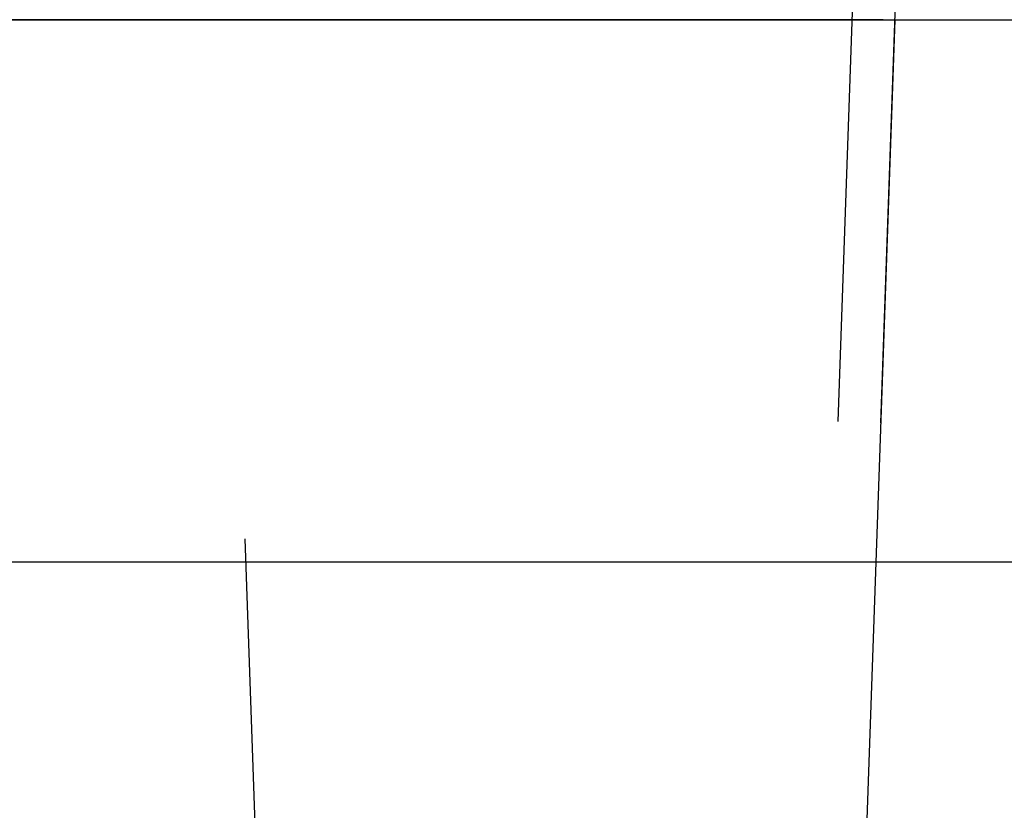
# Model space of a CAD drawing. Header units: millimetres. Extents: x -15 to 7, y 1 to 148.
# Tile 19 of 256: x -12.12 to -10.12, y 15.42 to 17.04. Entities that reach past the tile are written whole.
import ezdxf

# ---------------------------------------------------------------- set-up
doc = ezdxf.new("R2010")
doc.units = ezdxf.units.MM
doc.header["$MEASUREMENT"] = 0
doc.layers.add('Default', color=7, linetype='Continuous', true_color=0x000000)

msp = doc.modelspace()

# ---------------------------------------------------------------- linework, layer by layer
at = {"layer": 'Default', "color": 1, "true_color": 0xff0000}
for points in [[(-12.7003045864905, 17.0353169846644), (-7.2, 17.0353169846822)], [(-11.3641883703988, 17.0353169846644), (-12.7, 17.0353169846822)], [(-11.7003045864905, 17.0353169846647), (-8.21883940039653, 17.0353169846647)], [(-10.3641883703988, 17.0353169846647), (-11.7, 17.0353169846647)], [(-10.417191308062, 14.8248471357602), (-10.33999999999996, 17.0353169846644)], [(-11.38017521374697, 15.93008206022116), (-12.7, 15.93008206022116)], [(-7.200000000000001, 15.93008206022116), (-12.66170893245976, 15.93008206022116)], [(-10.38017521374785, 15.93008206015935), (-11.7, 15.93008206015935)], [(-8.160916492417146, 15.93008206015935), (-11.6617089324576, 15.93008206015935)]]:
    msp.add_lwpolyline(points, dxfattribs=at)
at = {"layer": 'Default', "color": 1, "true_color": 0xff0000, "extrusion": (0, 1, 0)}
for points in [[(12.2, -30.2496493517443), (12.19987689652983, -30.23855161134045), (12.19950321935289, -30.22736014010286), (12.19887257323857, -30.21608226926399), (12.19797879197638, -30.20472574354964), (12.19681596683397, -30.19329871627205), (12.19537847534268, -30.18180974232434), (12.19366101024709, -30.17026776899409), (12.19165860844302, -30.15868212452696), (12.18936667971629, -30.14706250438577), (12.18678103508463, -30.13541895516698), (12.18389791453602, -30.12376185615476), (12.18071401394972, -30.11210189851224), (12.17722651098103, -30.10045006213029), (12.17343308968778, -30.08881759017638), (12.16933196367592, -30.07721596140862), (12.16492189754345, -30.06565686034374), (12.16020222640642, -30.05415214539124), (12.15517287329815, -30.04271381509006), (12.14983436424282, -30.03135397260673), (12.14418784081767, -30.02008478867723), (12.13823507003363, -30.0089184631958), (12.13197845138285, -29.99786718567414), (12.12542102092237, -29.98694309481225), (12.11856645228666, -29.97615823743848), (12.11141905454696, -29.9655245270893), (12.10398376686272, -29.95505370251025), (12.09626614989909, -29.94475728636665), (12.08827237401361, -29.93464654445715), (12.08000920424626, -29.92473244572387), (12.07148398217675, -29.91502562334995), (12.06270460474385, -29.9055363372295), (12.0536795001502, -29.89627443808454), (12.04441760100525, -29.8872493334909), (12.0349283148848, -29.87846995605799), (12.02522149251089, -29.86994473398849), (12.0153073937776, -29.86168156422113), (12.00519665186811, -29.85368778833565), (11.99490023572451, -29.84597017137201), (11.98442941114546, -29.83853488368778), (11.97379570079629, -29.83138748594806), (11.96301084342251, -29.82453291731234), (11.95208675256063, -29.81797548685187), (11.94103547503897, -29.81171886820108), (11.92986914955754, -29.80576609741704), (11.91859996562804, -29.80011957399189), (11.90724012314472, -29.79478106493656), (11.89580179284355, -29.78975171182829), (11.88429707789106, -29.78503204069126), (11.87273797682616, -29.78062197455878), (11.8611363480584, -29.77652084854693), (11.8495038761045, -29.77272742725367), (11.83785203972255, -29.76923992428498), (11.82619208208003, -29.76605602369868), (11.81453498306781, -29.76317290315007), (11.80289143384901, -29.76058725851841), (11.79127181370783, -29.75829532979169), (11.77968616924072, -29.75629292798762), (11.76814419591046, -29.75457546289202), (11.75665522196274, -29.75313797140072), (11.74522819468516, -29.75197514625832), (11.73387166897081, -29.75108136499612), (11.72259379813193, -29.7504507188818), (11.71140232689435, -29.75007704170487), (11.7003045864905, -29.7499539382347)], [(10.4278144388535, -96.624052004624), (11.1521855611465, -97.34842312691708)], [(10.0401827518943, -93.43623756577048), (10.04684139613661, -93.43631142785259), (10.05355627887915, -93.43653563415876), (10.06032300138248, -93.43691402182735), (10.06713691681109, -93.43745029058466), (10.07399313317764, -93.43814798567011), (10.08088651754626, -93.43901048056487), (10.08781170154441, -93.44004095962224), (10.09476308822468, -93.4412424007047), (10.10173486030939, -93.44261755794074), (10.10872098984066, -93.44416894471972), (10.115715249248, -93.4458988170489), (10.12271122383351, -93.44780915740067), (10.12970232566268, -93.4499016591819), (10.13668180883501, -93.45217771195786), (10.14364278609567, -93.45463838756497), (10.15057824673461, -93.45728442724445), (10.1574810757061, -93.46011622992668), (10.1643440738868, -93.46313384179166), (10.1711599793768, -93.46633694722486), (10.1779214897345, -93.46972486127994), (10.18462128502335, -93.47329652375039), (10.19125205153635, -93.47705049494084), (10.19780650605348, -93.48098495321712), (10.20427742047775, -93.48509769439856), (10.21065764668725, -93.48938613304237), (10.21694014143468, -93.4938473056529), (10.22311799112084, -93.49847787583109), (10.22918443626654, -93.50327414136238), (10.2351328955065, -93.50823204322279), (10.24095698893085, -93.5133471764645), (10.24665056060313, -93.51861480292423), (10.2522077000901, -93.52402986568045), (10.25762276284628, -93.52958700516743), (10.26289038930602, -93.53528057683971), (10.26800552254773, -93.54110467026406), (10.27296342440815, -93.54705312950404), (10.27775968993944, -93.55311957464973), (10.28239026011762, -93.5592974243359), (10.28685143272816, -93.56557991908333), (10.29113987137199, -93.57196014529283), (10.29525261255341, -93.57843105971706), (10.2991870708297, -93.5849855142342), (10.30294104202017, -93.59161628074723), (10.30651270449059, -93.59831607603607), (10.30990061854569, -93.60507758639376), (10.31310372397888, -93.61189349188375), (10.31612133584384, -93.61875649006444), (10.31895313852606, -93.62565931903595), (10.32159917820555, -93.63259477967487), (10.32405985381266, -93.63955575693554), (10.32633590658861, -93.64653524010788), (10.32842840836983, -93.65352634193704), (10.33033874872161, -93.66052231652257), (10.33206862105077, -93.6675165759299), (10.33362000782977, -93.67450270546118), (10.33499516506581, -93.68147447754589), (10.33619660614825, -93.68842586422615), (10.3372270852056, -93.69535104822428), (10.33808958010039, -93.70224443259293), (10.33878727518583, -93.70910064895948), (10.33932354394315, -93.71591456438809), (10.33970193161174, -93.7226812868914), (10.3399261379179, -93.72939616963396), (10.34, -93.73605481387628)], [(9.427814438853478, -36.9377683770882), (10.1521855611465, -37.6621394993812)], [(11.16816433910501, -97.30984694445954), (10.46639062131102, -96.60807322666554)], [(10.16816433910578, -37.62356331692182), (9.46639062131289, -36.92178959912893)]]:
    msp.add_lwpolyline(points, dxfattribs=at)
at = {"layer": 'Default', "color": 1, "true_color": 0xff0000, "extrusion": (1.715401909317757e-14, 1, 1.715401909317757e-14)}
msp.add_lwpolyline([(11.70000000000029, -37.74995393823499), (11.71109797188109, -37.74983075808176), (11.72229012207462, -37.74945684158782), (11.73356911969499, -37.74882577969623), (11.74492721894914, -37.74793139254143), (11.75635626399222, -37.74676775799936), (11.76784769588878, -37.74532924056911), (11.77939256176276, -37.74361052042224), (11.79098152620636, -37.74160662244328), (11.80260488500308, -37.73931294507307), (11.81425258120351, -37.73672528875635), (11.82591422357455, -37.73383988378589), (11.83757910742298, -37.7306534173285), (11.84923623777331, -37.72716305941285), (11.86087435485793, -37.72336648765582), (11.87248196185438, -37.7192619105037), (11.88404735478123, -37.7148480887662), (11.89555865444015, -37.71012435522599), (11.90700384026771, -37.70509063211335), (11.91837078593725, -37.69974744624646), (11.92964729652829, -37.69409594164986), (11.94082114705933, -37.68813788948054), (11.95188012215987, -37.68187569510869), (11.96281205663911, -37.67531240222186), (11.97360487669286, -37.6684516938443), (11.98424664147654, -37.66129789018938), (11.99472558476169, -37.65385594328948), (12.00503015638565, -37.64613142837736), (12.0151490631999, -37.6381305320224), (12.02507130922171, -37.62986003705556), (12.03478623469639, -37.62132730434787), (12.04428355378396, -37.61254025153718), (12.05355339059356, -37.60350732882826), (12.0625863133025, -37.59423749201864), (12.07137336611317, -37.58474017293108), (12.07990609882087, -37.5750252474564), (12.08817659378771, -37.5651030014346), (12.09617749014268, -37.55498409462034), (12.10390200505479, -37.54467952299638), (12.1113439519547, -37.53420057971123), (12.11849775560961, -37.52355881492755), (12.12535846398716, -37.5127659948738), (12.131921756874, -37.50183406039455), (12.13818395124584, -37.49077508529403), (12.14414200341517, -37.47960123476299), (12.14979350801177, -37.46832472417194), (12.15513669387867, -37.4569577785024), (12.16017041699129, -37.44551259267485), (12.1648941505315, -37.43400129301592), (12.169307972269, -37.42243590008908), (12.17341254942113, -37.41082829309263), (12.17720912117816, -37.39919017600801), (12.18069947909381, -37.38753304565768), (12.18388594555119, -37.37586816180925), (12.18677135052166, -37.36420651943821), (12.18935900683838, -37.35255882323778), (12.19165268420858, -37.34093546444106), (12.19365658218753, -37.32934649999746), (12.19537530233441, -37.31780163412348), (12.19681381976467, -37.30631020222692), (12.19797745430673, -37.29488115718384), (12.19887184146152, -37.2835230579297), (12.19950290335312, -37.27224406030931), (12.19987681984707, -37.26105191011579), (12.20000000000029, -37.24995393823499)], dxfattribs=at)
at = {"layer": 'Default', "color": 1, "true_color": 0xff0000, "extrusion": (0.001217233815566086, -0.03485701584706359, 0.9993915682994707)}
msp.add_lwpolyline([(-11.59804410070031, 14.17187681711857), (-11.59804410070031, 16.38504060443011)], dxfattribs=at)
at = {"layer": 'Default', "color": 1, "true_color": 0xff0000, "extrusion": (1, 0, 0)}
for points in [[(17.03531698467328, -97.43623756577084), (14.82484713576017, -97.35904625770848)], [(14.824847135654, -37.6727626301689), (17.0353169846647, -37.7499539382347)], [(14.824847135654, -37.67276263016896), (17.0353169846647, -37.74995393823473)], [(17.0353169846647, -37.74995393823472), (14.824847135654, -37.67276263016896)], [(17.0353169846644, -93.73605481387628), (17.0353169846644, -96.4120491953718)], [(15.9300820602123, -96.39606235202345), (15.9300820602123, -93.69745915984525)]]:
    msp.add_lwpolyline(points, dxfattribs=at)
at = {"layer": 'Default', "color": 1, "true_color": 0xff0000, "extrusion": (0.9993915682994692, 0.03485701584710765, 0.001217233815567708)}
msp.add_lwpolyline([(17.43280277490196, -29.73642134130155), (15.22098554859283, -29.81361270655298)], dxfattribs=at)
at = {"layer": 'Default', "color": 1, "true_color": 0xff0000, "extrusion": (0.001217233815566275, -0.03485701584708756, 0.9993915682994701)}
msp.add_lwpolyline([(-11.09865308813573, 14.17187681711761), (-11.09865308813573, 16.38504060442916)], dxfattribs=at)
at = {"layer": 'Default', "color": 1, "true_color": 0xff0000, "extrusion": (0.9998955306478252, -0.01444552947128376, 0.0005044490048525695)}
msp.add_lwpolyline([(16.86937774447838, -97.43036897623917), (14.65867666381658, -97.35317765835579)], dxfattribs=at)
at = {"layer": 'Default', "color": 1, "true_color": 0xff0000, "extrusion": (0.999895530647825, -0.01444552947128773, 0.0005044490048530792)}
msp.add_lwpolyline([(16.86937774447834, -97.43036897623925), (14.65867666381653, -97.35317765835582)], dxfattribs=at)
at = {"layer": 'Default', "color": 1, "true_color": 0xff0000, "extrusion": (-1.201513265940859e-12, 1, -4.976830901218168e-13)}
msp.add_lwpolyline([(11.15218556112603, -97.3484231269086), (11.1573289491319, -97.35344467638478), (11.16261502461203, -97.35836311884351), (11.16804088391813, -97.36317266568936), (11.17360332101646, -97.36786762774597), (11.17929883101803, -97.3724424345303), (11.1851236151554, -97.37689165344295), (11.19107358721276, -97.3812100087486), (11.19714438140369, -97.38539240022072), (11.20333136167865, -97.38943392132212), (11.20962963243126, -97.39332987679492), (11.21603405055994, -97.39707579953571), (11.22253923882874, -97.40066746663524), (11.22913960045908, -97.40410091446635), (11.2358293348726, -97.40737245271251), (11.24260245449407, -97.41047867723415), (11.24945280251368, -97.41341648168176), (11.25637407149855, -97.41618306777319), (11.26335982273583, -97.41877595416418), (11.27040350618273, -97.42119298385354), (11.27749848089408, -97.42343233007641), (11.28463803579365, -97.42549250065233), (11.29181541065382, -97.42737234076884), (11.29902381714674, -97.42907103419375), (11.30625645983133, -97.4305881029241), (11.31350655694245, -97.43192340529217), (11.32076736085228, -97.4330771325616), (11.32803217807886, -97.43404980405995), (11.33529438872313, -97.43484226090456), (11.34254746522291, -97.43545565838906), (11.34978499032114, -97.43589145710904), (11.35700067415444, -97.43615141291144), (11.36418837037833, -97.436237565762)], dxfattribs=at)
at = {"layer": 'Default', "color": 1, "true_color": 0xff0000, "extrusion": (0.9998955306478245, -0.0144455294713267, 0.0005044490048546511)}
msp.add_lwpolyline([(14.66173915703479, -97.26547016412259), (16.87244023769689, -97.34266148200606)], dxfattribs=at)
at = {"layer": 'Default', "color": 1, "true_color": 0xff0000, "extrusion": (0.0006091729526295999, 0.02467015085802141, 0.9996954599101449)}
msp.add_lwpolyline([(11.20723201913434, -19.15206190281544), (11.20723201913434, -16.94024467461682)], dxfattribs=at)
at = {"layer": 'Default', "color": 1, "true_color": 0xff0000, "extrusion": (0.0005044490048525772, 0.01444552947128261, 0.9998955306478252)}
msp.add_lwpolyline([(-10.37906611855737, 18.42940089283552), (-10.45627354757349, 16.21870037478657)], dxfattribs=at)
at = {"layer": 'Default', "color": 1, "true_color": 0xff0000, "extrusion": (6.414946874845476e-13, 1, 1.141944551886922e-12)}
msp.add_lwpolyline([(10.34000000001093, -96.41204919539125), (10.34008615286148, -96.41923689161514), (10.3403461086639, -96.42645257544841), (10.34078190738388, -96.43369010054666), (10.3413953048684, -96.44094317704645), (10.34218776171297, -96.44820538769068), (10.34316043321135, -96.45547020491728), (10.34431416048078, -96.46273100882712), (10.34564946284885, -96.46998110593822), (10.34716653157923, -96.4772137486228), (10.34886522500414, -96.48442215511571), (10.35074506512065, -96.49159952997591), (10.3528052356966, -96.49873908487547), (10.35504458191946, -96.5058340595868), (10.35746161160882, -96.51287774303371), (10.36005449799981, -96.519863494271), (10.36282108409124, -96.52678476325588), (10.36575888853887, -96.53363511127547), (10.36886511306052, -96.54040823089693), (10.37213665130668, -96.54709796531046), (10.3755700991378, -96.55369832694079), (10.37916176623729, -96.5602035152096), (10.38290768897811, -96.56660793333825), (10.3868036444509, -96.57290620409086), (10.39084516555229, -96.57909318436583), (10.39502755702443, -96.58516397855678), (10.39934591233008, -96.5911139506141), (10.40379513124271, -96.59693873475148), (10.40836993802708, -96.60263424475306), (10.41306490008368, -96.60819668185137), (10.41787444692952, -96.61362254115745), (10.42279288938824, -96.6189086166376), (10.42781443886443, -96.62405200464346)], dxfattribs=at)
at = {"layer": 'Default', "color": 1, "true_color": 0xff0000, "extrusion": (0.0005044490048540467, 0.01444552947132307, 0.9998955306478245)}
msp.add_lwpolyline([(-10.36856607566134, 16.21563724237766), (-10.29135864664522, 18.42633776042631)], dxfattribs=at)
at = {"layer": 'Default', "color": 1, "true_color": 0xff0000, "extrusion": (0.9993915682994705, -0.03485701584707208, 0.001217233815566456)}
msp.add_lwpolyline([(16.66454295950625, -93.72268402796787), (14.45272573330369, -93.64549266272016)], dxfattribs=at)
at = {"layer": 'Default', "color": 1, "true_color": 0xff0000, "extrusion": (0.0005044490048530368, 0.01444552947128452, 0.9998955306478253)}
msp.add_lwpolyline([(-10.3685660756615, 16.21563724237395), (-10.29135864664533, 18.42633776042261)], dxfattribs=at)
at = {"layer": 'Default', "color": 1, "true_color": 0xff0000, "extrusion": (0.9998955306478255, -0.0144455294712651, 0.0005044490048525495)}
msp.add_lwpolyline([(16.88382327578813, -37.74459733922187), (14.67312219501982, -37.66740602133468)], dxfattribs=at)
at = {"layer": 'Default', "color": 1, "true_color": 0xff0000, "extrusion": (0.9998955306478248, -0.0144455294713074, 0.0005044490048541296)}
msp.add_lwpolyline([(16.88382327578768, -37.74459733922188), (15.29811817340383, -37.68922908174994)], dxfattribs=at)
at = {"layer": 'Default', "color": 1, "true_color": 0xff0000, "extrusion": (1.191374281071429e-13, 1, -2.876231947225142e-13)}
msp.add_lwpolyline([(10.15218556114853, -37.66213949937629), (10.1573289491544, -37.66716104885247), (10.16261502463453, -37.6720794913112), (10.16804088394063, -37.67688903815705), (10.17360332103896, -37.68158400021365), (10.17929883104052, -37.68615880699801), (10.18512361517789, -37.69060802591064), (10.19107358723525, -37.69492638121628), (10.19714438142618, -37.69910877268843), (10.20333136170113, -37.70315029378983), (10.20962963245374, -37.70704624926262), (10.21603405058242, -37.71079217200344), (10.22253923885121, -37.71438383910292), (10.22913960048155, -37.71781728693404), (10.23582933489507, -37.7210888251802), (10.24260245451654, -37.72419504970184), (10.24945280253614, -37.72713285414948), (10.25637407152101, -37.7298994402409), (10.26335982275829, -37.73249232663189), (10.27040350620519, -37.73490935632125), (10.27749848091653, -37.73714870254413), (10.2846380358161, -37.73920887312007), (10.29181541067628, -37.74108871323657), (10.2990238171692, -37.74278740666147), (10.30625645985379, -37.74430447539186), (10.31350655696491, -37.74563977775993), (10.32076736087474, -37.74679350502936), (10.32803217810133, -37.74776617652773), (10.3352943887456, -37.74855863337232), (10.34254746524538, -37.74917203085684), (10.34978499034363, -37.74960782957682), (10.35700067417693, -37.74986778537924), (10.36418837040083, -37.74995393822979)], dxfattribs=at)
at = {"layer": 'Default', "color": 1, "true_color": 0xff0000, "extrusion": (0.9998955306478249, -0.01444552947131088, 0.000504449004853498)}
msp.add_lwpolyline([(14.67618468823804, -37.57969852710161), (16.88688576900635, -37.6568898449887)], dxfattribs=at)
at = {"layer": 'Default', "color": 1, "true_color": 0xff0000, "extrusion": (0.9993915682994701, -0.03485701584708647, 0.00121723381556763)}
msp.add_lwpolyline([(16.67499370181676, -93.42323172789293), (14.4631764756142, -93.34604036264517)], dxfattribs=at)
at = {"layer": 'Default', "color": 1, "true_color": 0xff0000, "extrusion": (-3.849891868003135e-15, 1, 3.849891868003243e-15)}
msp.add_lwpolyline([(11.69999999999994, -37.71135828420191), (11.71024130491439, -37.71124461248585), (11.72056951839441, -37.71089955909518), (11.73097787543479, -37.71031720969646), (11.74145922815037, -37.70949186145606), (11.75200605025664, -37.70841804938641), (11.76261044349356, -37.70709057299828), (11.77326414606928, -37.70550452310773), (11.78395854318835, -37.70365530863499), (11.79468467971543, -37.70153868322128), (11.8054332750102, -37.69915077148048), (11.81619473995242, -37.69648809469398), (11.82695919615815, -37.69354759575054), (11.83771649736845, -37.69032666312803), (11.84845625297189, -37.68682315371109), (11.85916785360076, -37.68303541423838), (11.8698404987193, -37.67896230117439), (11.88046322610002, -37.67460319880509), (11.89102494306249, -37.66995803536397), (11.90151445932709, -37.66502729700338), (11.91192052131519, -37.65981203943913), (11.92223184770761, -37.65431389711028), (11.93243716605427, -37.64853508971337), (11.94252525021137, -37.64247842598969), (11.95248495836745, -37.63614730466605), (11.96230527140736, -37.6295457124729), (11.97197533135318, -37.62267821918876), (11.98148447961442, -37.61554996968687), (11.99082229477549, -37.60816667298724), (11.99997862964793, -37.60053458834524), (12.00894364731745, -37.59266050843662), (12.01770785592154, -37.58455173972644), (12.02626214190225, -37.57621608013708), (12.03459780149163, -37.56766179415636), (12.0427065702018, -37.55889758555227), (12.05058065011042, -37.54993256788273), (12.05821273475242, -37.54077623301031), (12.06559603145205, -37.53143841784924), (12.07272428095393, -37.52192926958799), (12.07959177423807, -37.51225920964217), (12.08619336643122, -37.50243889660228), (12.09252448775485, -37.4924791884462), (12.09858115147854, -37.4823911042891), (12.10435995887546, -37.47218578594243), (12.1098581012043, -37.46187445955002), (12.11507335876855, -37.45146839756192), (12.12000409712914, -37.44097888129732), (12.12464926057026, -37.43041716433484), (12.12900836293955, -37.41979443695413), (12.13308147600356, -37.40912179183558), (12.13686921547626, -37.39841019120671), (12.1403727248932, -37.38767043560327), (12.14359365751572, -37.37691313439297), (12.14653415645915, -37.36614867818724), (12.14919683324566, -37.35538721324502), (12.15158474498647, -37.34463861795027), (12.15370137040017, -37.33391248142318), (12.1555505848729, -37.3232180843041), (12.15713663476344, -37.31256438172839), (12.15846411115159, -37.30195998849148), (12.15953792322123, -37.2914131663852), (12.16036327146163, -37.28093181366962), (12.16094562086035, -37.27052345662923), (12.16129067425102, -37.26019524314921), (12.16140434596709, -37.24995393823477)], dxfattribs=at)
at = {"layer": 'Default', "color": 1, "true_color": 0xff0000, "extrusion": (-0.03487826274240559, 0.9987827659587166, 0.03487826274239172)}
msp.add_lwpolyline([(11.59804410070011, -30.83989507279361), (11.59792101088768, -30.82880117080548), (11.5975473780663, -30.81761333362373), (11.59691681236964, -30.8063388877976), (11.59602315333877, -30.79498557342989), (11.59486049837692, -30.7835615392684), (11.5934232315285, -30.77207533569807), (11.5917060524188, -30.76053590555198), (11.5897040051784, -30.74895257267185), (11.58741250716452, -30.73733502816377), (11.58482737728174, -30.72569331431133), (11.58194486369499, -30.71403780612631), (11.57876167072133, -30.70237919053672), (11.57527498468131, -30.69072844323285), (11.57148249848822, -30.67909680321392), (11.56738243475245, -30.6674957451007), (11.56297356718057, -30.65593694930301), (11.55825524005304, -30.64443227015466), (11.55322738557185, -30.63299370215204), (11.54789053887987, -30.62163334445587), (11.54224585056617, -30.61036336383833), (11.53629509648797, -30.59919595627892), (11.53004068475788, -30.58814330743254), (11.52348565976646, -30.57721755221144), (11.51663370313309, -30.56643073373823), (11.50948913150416, -30.55579476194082), (11.50205689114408, -30.54532137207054), (11.49434254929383, -30.53502208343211), (11.48635228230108, -30.5249081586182), (11.47809286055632, -30.51499056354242), (11.46957163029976, -30.50527992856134), (11.46079649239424, -30.49578651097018), (11.4517758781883, -30.48652015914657), (11.44251872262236, -30.47749027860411), (11.4330344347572, -30.46870580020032), (11.42333286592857, -30.46017515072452), (11.41342427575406, -30.45190622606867), (11.40331929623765, -30.44390636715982), (11.39302889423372, -30.43618233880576), (11.38256433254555, -30.42874031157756), (11.37193712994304, -30.42158584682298), (11.3611590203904, -30.41472388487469), (11.35024191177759, -30.40815873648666), (11.33919784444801, -30.40189407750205), (11.32803894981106, -30.39593294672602), (11.31677740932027, -30.39027774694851), (11.30542541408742, -30.38493024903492), (11.29399512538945, -30.37989159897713), (11.282498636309, -30.37516232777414), (11.27094793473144, -30.3707423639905), (11.2593548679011, -30.36663104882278), (11.24773110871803, -30.36282715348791), (11.23608812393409, -30.35932889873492), (11.22443714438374, -30.35613397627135), (11.21278913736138, -30.35323957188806), (11.20115478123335, -30.35064239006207), (11.18954444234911, -30.34833867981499), (11.17796815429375, -30.34632426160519), (11.16643559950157, -30.34459455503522), (11.15495609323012, -30.34314460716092), (11.14353856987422, -30.34196912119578), (11.13219157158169, -30.34106248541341), (11.12092323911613, -30.34041880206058), (11.10974130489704, -30.34003191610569), (11.09865308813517, -30.33989544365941)], dxfattribs=at)
at = {"layer": 'Default', "color": 1, "true_color": 0xff0000, "extrusion": (0.01445433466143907, 0.99928642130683, -0.03489585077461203)}
msp.add_lwpolyline([(11.60938394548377, -96.78823029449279), (11.60272927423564, -96.78815311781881), (11.59601823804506, -96.78792565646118), (11.58925522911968, -96.78754407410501), (11.58244488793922, -96.78700467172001), (11.57559210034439, -96.78630390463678), (11.56870199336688, -96.7854383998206), (11.56177992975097, -96.78440497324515), (11.55483150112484, -96.78320064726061), (11.54786251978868, -96.7818226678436), (11.54087900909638, -96.78026852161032), (11.53388719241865, -96.77853595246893), (11.52689348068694, -96.77662297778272), (11.51990445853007, -96.77452790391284), (11.51292686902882, -96.772249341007), (11.50596759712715, -96.7697862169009), (11.49903365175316, -96.76713778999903), (11.49213214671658, -96.76430366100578), (11.48527028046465, -96.76128378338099), (11.47845531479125, -96.75807847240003), (11.47169455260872, -96.7546884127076), (11.4649953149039, -96.75111466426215), (11.45836491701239, -96.74735866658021), (11.45181064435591, -96.74342224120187), (11.44533972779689, -96.73930759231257), (11.4389593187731, -96.73501730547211), (11.43267646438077, -96.73055434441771), (11.42649808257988, -96.72592204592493), (11.42043093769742, -96.72112411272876), (11.41448161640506, -96.71616460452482), (11.4086565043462, -96.71104792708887), (11.40296176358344, -96.70577881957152), (11.39740331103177, -96.70036234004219)], dxfattribs=at)
at = {"layer": 'Default', "color": 1, "true_color": 0xff0000, "extrusion": (0.03489585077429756, 0.9992864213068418, -0.01445433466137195)}
msp.add_lwpolyline([(10.92822514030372, -96.16110892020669), (10.92829895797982, -96.16776362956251), (10.92852303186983, -96.17447477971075), (10.92890120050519, -96.18123798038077), (10.929437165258, -96.18804859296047), (10.93013447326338, -96.194901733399), (10.93099650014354, -96.20179227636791), (10.93202643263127, -96.20871486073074), (10.9332272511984, -96.215663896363), (10.93460171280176, -96.22263357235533), (10.93615233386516, -96.2296178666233), (10.93788137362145, -96.23661055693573), (10.93979081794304, -96.24360523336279), (10.9418823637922, -96.25059531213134), (10.94415740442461, -96.25757405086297), (10.94661701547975, -96.26453456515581), (10.94926194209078, -96.27146984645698), (10.95209258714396, -96.27837278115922), (10.95510900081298, -96.28523617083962), (10.95831087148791, -96.29205275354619), (10.96169751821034, -96.29881522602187), (10.96526788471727, -96.3055162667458), (10.96902053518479, -96.3121485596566), (10.97295365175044, -96.31870481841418), (10.97706503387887, -96.3251778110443), (10.98135209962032, -96.33156038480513), (10.98581188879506, -96.33784549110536), (10.99044106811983, -96.34402621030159), (10.99523593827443, -96.35009577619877), (11.00019244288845, -96.35604760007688), (11.00530617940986, -96.36187529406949), (11.01057241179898, -96.36757269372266), (11.01598608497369, -96.37313387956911)], dxfattribs=at)
at = {"layer": 'Default', "color": 1, "true_color": 0xff0000, "extrusion": (0.01445433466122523, 0.999286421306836, -0.03489585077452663)}
msp.add_lwpolyline([(10.60948854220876, -37.13779363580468), (10.60283387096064, -37.13771645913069), (10.59612283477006, -37.13748899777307), (10.58935982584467, -37.1371074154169), (10.58254948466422, -37.13656801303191), (10.57569669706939, -37.1358672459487), (10.56880659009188, -37.13500174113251), (10.56188452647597, -37.13396831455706), (10.55493609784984, -37.13276398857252), (10.54796711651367, -37.13138600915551), (10.54098360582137, -37.12983186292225), (10.53399178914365, -37.12809929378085), (10.52699807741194, -37.12618631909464), (10.52000905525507, -37.12409124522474), (10.51303146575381, -37.12181268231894), (10.50607219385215, -37.11934955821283), (10.49913824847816, -37.11670113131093), (10.49223674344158, -37.11386700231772), (10.48537487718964, -37.11084712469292), (10.47855991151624, -37.10764181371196), (10.47179914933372, -37.10425175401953), (10.4650999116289, -37.10067800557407), (10.45846951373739, -37.09692200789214), (10.4519152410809, -37.0929855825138), (10.44544432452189, -37.08887093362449), (10.43906391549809, -37.08458064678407), (10.43278106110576, -37.08011768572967), (10.42660267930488, -37.07548538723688), (10.42053553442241, -37.07068745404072), (10.41458621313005, -37.06572794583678), (10.40876110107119, -37.06061126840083), (10.40306636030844, -37.05534216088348), (10.39750790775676, -37.04992568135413)], dxfattribs=at)
at = {"layer": 'Default', "color": 1, "true_color": 0xff0000, "extrusion": (0.03487826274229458, 0.998782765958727, -0.03487826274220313)}
msp.add_lwpolyline([(10.62859053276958, -92.79780893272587), (10.63524346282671, -92.79789081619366), (10.64195262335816, -92.79812294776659), (10.6487136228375, -92.79850915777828), (10.65552182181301, -92.79905313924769), (10.66237233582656, -92.79975843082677), (10.66926003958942, -92.80062839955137), (10.67617957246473, -92.80166622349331), (10.68312534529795, -92.8028748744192), (10.69009154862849, -92.80425710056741), (10.69707216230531, -92.80581540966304), (10.70406096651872, -92.80755205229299), (10.71105155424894, -92.80946900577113), (10.7180373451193, -92.81156795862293), (10.72501160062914, -92.81385029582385), (10.73196744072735, -92.8163170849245), (10.73889786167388, -92.81896906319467), (10.74579575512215, -92.82180662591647), (10.75265392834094, -92.82482981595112), (10.75946512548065, -92.82803831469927), (10.76622204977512, -92.83143143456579), (10.77291738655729, -92.83500811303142), (10.77954382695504, -92.83876690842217), (10.78609409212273, -92.842705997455), (10.79256095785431, -92.84682317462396), (10.79893727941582, -92.85111585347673), (10.80521601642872, -92.85558106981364), (10.81139025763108, -92.86021548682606), (10.81745324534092, -92.86501540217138), (10.82339839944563, -92.86997675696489), (10.8292193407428, -92.87509514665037), (10.8349099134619, -92.88036583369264), (10.84046420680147, -92.88578376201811), (10.84587657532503, -92.89134357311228), (10.85114165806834, -92.89703962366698), (10.85625439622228, -92.9028660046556), (10.86121004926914, -92.9088165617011), (10.86600420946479, -92.91488491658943), (10.87063281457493, -92.92106448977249), (10.87509215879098, -92.92734852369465), (10.87937890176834, -92.93373010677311), (10.88349007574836, -92.94020219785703), (10.88742309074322, -92.94675765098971), (10.89117573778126, -92.95338924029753), (10.89474619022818, -92.96008968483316), (10.8981330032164, -92.96685167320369), (10.9013351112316, -92.9736678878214), (10.90435182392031, -92.98053102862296), (10.90718282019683, -92.98743383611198), (10.90982814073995, -92.99436911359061), (10.91228817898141, -93.00132974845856), (10.91456367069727, -93.0083087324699), (10.91665568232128, -93.01529918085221), (10.91856559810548, -93.02229435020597), (10.92029510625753, -93.02928765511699), (10.92184618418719, -93.03627268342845), (10.92322108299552, -93.0432432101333), (10.92442231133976, -93.05019320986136), (10.92545261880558, -93.05711686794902), (10.92631497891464, -93.06400859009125), (10.92701257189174, -93.07086301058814), (10.92754876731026, -93.07767499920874), (10.92792710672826, -93.08443966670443), (10.92815128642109, -93.09115236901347), (10.92822514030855, -93.09780871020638)], dxfattribs=at)

doc.saveas('drawing.dxf')
